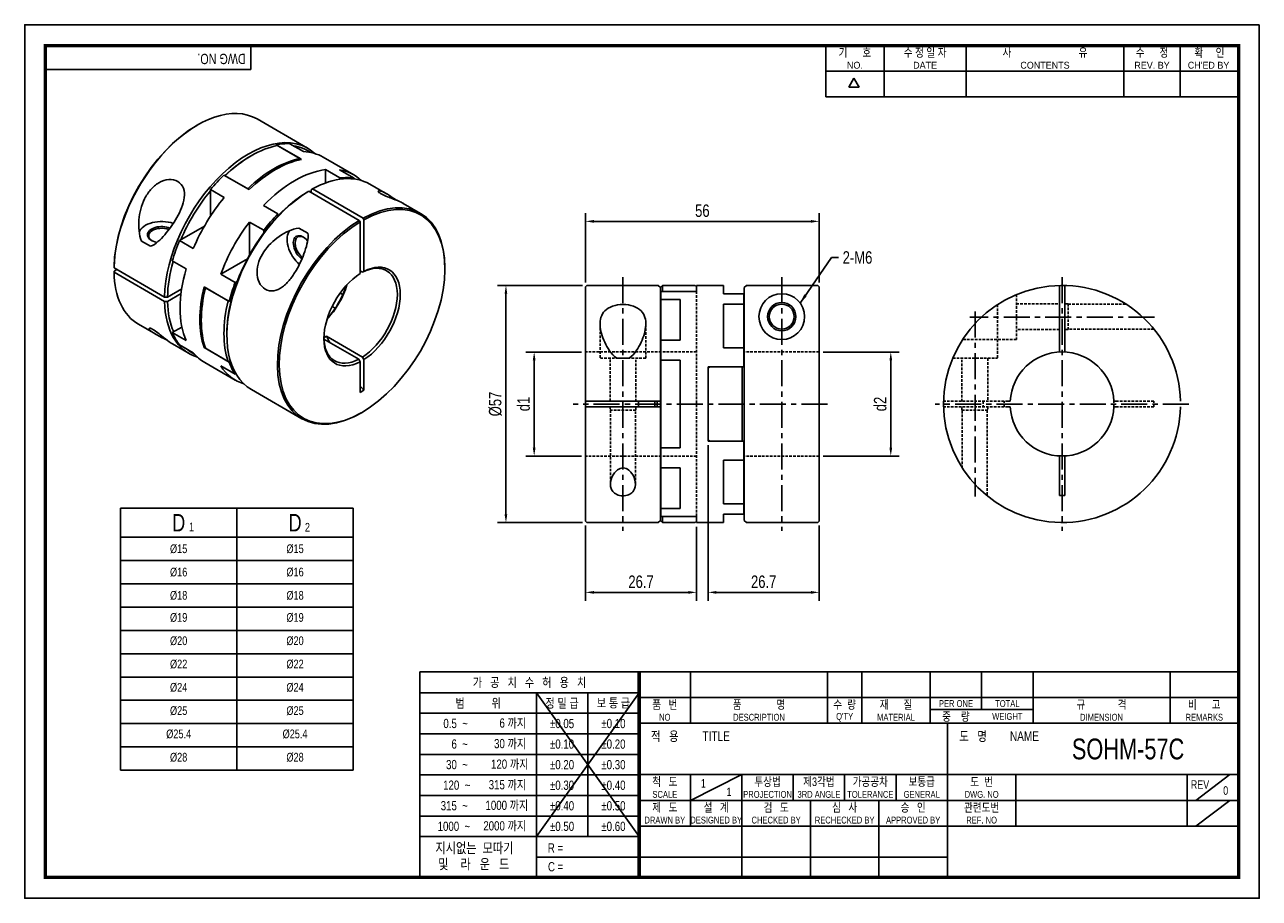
# Model space of a CAD drawing. Header units: millimetres. Extents: x 0 to 297, y 0 to 210.
import ezdxf
from ezdxf.enums import TextEntityAlignment as Align

# ---------------------------------------------------------------- set-up
doc = ezdxf.new("R2010")
doc.units = ezdxf.units.MM
doc.header["$LTSCALE"] = 5
for name, pattern in [('CENTER', [2, 1.25, -0.25, 0.25, -0.25]), ('CENTER2', [1.125, 0.75, -0.125, 0.125, -0.125]), ('DASHED', [0.75, 0.5, -0.25]), ('HIDDEN', [0.375, 0.25, -0.125]), ('HIDDEN2', [0.1875, 0.125, -0.0625]), ('PHANTOM2', [1.25, 0.625, -0.125, 0.125, -0.125, 0.125, -0.125])]:
    doc.linetypes.add(name, pattern=pattern)
doc.layers.get('0').update_dxf_attribs({"linetype": 'CONTINUOUS'})
doc.layers.get('Defpoints').update_dxf_attribs({"linetype": 'CONTINUOUS'})
for name, color, linetype in [('BM', 2, 'CONTINUOUS'), ('C', 1, 'CENTER2'), ('CT', 1, 'CENTER'), ('D', 7, 'CONTINUOUS'), ('DIM', 7, 'CONTINUOUS'), ('H', 3, 'HIDDEN'), ('HD', 4, 'DASHED'), ('P', 4, 'PHANTOM2'), ('SOHM-57C1', 7, 'CONTINUOUS')]:
    doc.layers.add(name, color=color, linetype=linetype)
doc.styles.get("Standard").update_dxf_attribs({"font": 'Gulim.ttf', "width": 0.8, "height": 3})
doc.dimstyles.new('LIM', dxfattribs={"dimtxt": 2, "dimasz": 2, "dimexe": 2, "dimexo": 1, "dimgap": 1, "dimtad": 1, "dimdec": 3, "dimzin": 9, "dimdsep": 46, "dimtxsty": 'Standard', "dimcen": 3, "dimclrd": 1, "dimclre": 1, "dimadec": 0, "dimazin": 0, "dimtfac": 1, "dimtdec": 3, "dimtmove": 0, "dimatfit": 3, "dimfxl": 0, "dimtolj": 1, "dimtzin": 0, "dimarcsym": 0})
doc.dimstyles.get("Standard").update_dxf_attribs({"dimtxt": 0.18, "dimasz": 0.18, "dimexe": 0.18, "dimexo": 0.0625, "dimgap": 0.09, "dimtad": 0, "dimtih": 1, "dimtoh": 1, "dimdec": 4, "dimzin": 0, "dimdsep": 46, "dimtxsty": 'Standard', "dimcen": 0.09, "dimadec": 0, "dimazin": 0, "dimtfac": 1, "dimtdec": 4, "dimtofl": 0, "dimtmove": 0, "dimatfit": 3, "dimfxl": 0, "dimtolj": 1, "dimtzin": 0, "dimarcsym": 0})

# ---------------------------------------------------------------- blocks, each defined once
blk = doc.blocks.new('*D91')
at = {"layer": 'Defpoints', "color": 0}
for p in [(134.92, 162.73), (134.92, 147.02), (191.12, 147.02)]:
    blk.add_point(p, dxfattribs=at)
at = {"layer": 'DIM', "color": 1, "lineweight": -2}
for p, q in [((134.92, 148.02), (134.92, 164.73)), ((191.12, 148.02), (191.12, 164.73)), ((189.12, 162.73), (136.92, 162.73))]:
    blk.add_line(p, q, dxfattribs=at)
at = {"layer": 'DIM', "color": 1}
for points in [[(136.92, 163.06), (136.92, 162.39), (134.92, 162.73)], [(189.12, 163.06), (189.12, 162.39), (191.12, 162.73)]]:
    blk.add_solid(points, dxfattribs=at)
at = {"layer": 'DIM', "color": 0, "insert": (163.02, 165.27), "char_height": 3, "attachment_point": 5}
blk.add_mtext('\\A1;56', dxfattribs=at)
blk = doc.blocks.new('*D92')
at = {"layer": 'Defpoints', "color": 0}
for p in [(134.92, 90.62), (161.62, 90.32), (134.92, 73.54)]:
    blk.add_point(p, dxfattribs=at)
at = {"layer": 'DIM', "color": 1, "lineweight": -2}
for p, q in [((134.92, 89.62), (134.92, 71.54)), ((161.62, 89.32), (161.62, 71.54)), ((159.62, 73.54), (136.92, 73.54))]:
    blk.add_line(p, q, dxfattribs=at)
at = {"layer": 'DIM', "color": 1}
for points in [[(136.92, 73.87), (136.92, 73.2), (134.92, 73.54)], [(159.62, 73.87), (159.62, 73.2), (161.62, 73.54)]]:
    blk.add_solid(points, dxfattribs=at)
at = {"layer": 'DIM', "color": 0, "insert": (148.27, 76.08), "char_height": 3, "attachment_point": 5}
blk.add_mtext('\\A1;26.7', dxfattribs=at)
blk = doc.blocks.new('*D93')
at = {"layer": 'Defpoints', "color": 0}
for p in [(135.22, 147.32), (115.77, 90.32), (135.22, 90.32)]:
    blk.add_point(p, dxfattribs=at)
at = {"layer": 'DIM', "color": 1, "lineweight": -2}
for p, q in [((134.22, 147.32), (113.77, 147.32)), ((115.77, 145.32), (115.77, 92.32)), ((134.22, 90.32), (113.77, 90.32))]:
    blk.add_line(p, q, dxfattribs=at)
at = {"layer": 'DIM', "color": 1}
for points in [[(115.44, 145.32), (116.1, 145.32), (115.77, 147.32)], [(115.44, 92.32), (116.1, 92.32), (115.77, 90.32)]]:
    blk.add_solid(points, dxfattribs=at)
at = {"layer": 'DIM', "color": 0, "insert": (113.23, 118.82), "char_height": 3, "attachment_point": 5, "rotation": 90}
blk.add_mtext('\\A1;%%c57', dxfattribs=at)
blk = doc.blocks.new('*D94')
at = {"layer": 'Defpoints', "color": 0}
for p in [(122.56, 131.32), (134.92, 131.32), (134.92, 106.32)]:
    blk.add_point(p, dxfattribs=at)
at = {"layer": 'DIM', "color": 1, "lineweight": -2}
for p, q in [((133.92, 131.32), (120.56, 131.32)), ((122.56, 108.32), (122.56, 129.32)), ((133.92, 106.32), (120.56, 106.32))]:
    blk.add_line(p, q, dxfattribs=at)
at = {"layer": 'DIM', "color": 1}
for points in [[(122.23, 129.32), (122.89, 129.32), (122.56, 131.32)], [(122.23, 108.32), (122.89, 108.32), (122.56, 106.32)]]:
    blk.add_solid(points, dxfattribs=at)
at = {"layer": 'DIM', "color": 0, "insert": (120.02, 118.82), "char_height": 3, "attachment_point": 5, "rotation": 90}
blk.add_mtext('\\A1;d1', dxfattribs=at)
blk = doc.blocks.new('*D95')
at = {"layer": 'Defpoints', "color": 0}
for p in [(191.12, 131.32), (208.35, 131.32), (191.12, 106.32)]:
    blk.add_point(p, dxfattribs=at)
at = {"layer": 'DIM', "color": 1, "lineweight": -2}
for p, q in [((192.12, 131.32), (210.35, 131.32)), ((208.35, 108.32), (208.35, 129.32)), ((192.12, 106.32), (210.35, 106.32))]:
    blk.add_line(p, q, dxfattribs=at)
at = {"layer": 'DIM', "color": 1}
for points in [[(208.02, 129.32), (208.68, 129.32), (208.35, 131.32)], [(208.02, 108.32), (208.68, 108.32), (208.35, 106.32)]]:
    blk.add_solid(points, dxfattribs=at)
at = {"layer": 'DIM', "color": 0, "insert": (205.81, 118.82), "char_height": 3, "attachment_point": 5, "rotation": 90}
blk.add_mtext('\\A1;d2', dxfattribs=at)
blk = doc.blocks.new('*D96')
at = {"layer": 'Defpoints', "color": 0}
for p in [(164.42, 109.92), (191.12, 90.62), (191.12, 73.54)]:
    blk.add_point(p, dxfattribs=at)
at = {"layer": 'DIM', "color": 1, "lineweight": -2}
for p, q in [((164.42, 108.92), (164.42, 71.54)), ((191.12, 89.62), (191.12, 71.54)), ((166.42, 73.54), (189.12, 73.54))]:
    blk.add_line(p, q, dxfattribs=at)
at = {"layer": 'DIM', "color": 1}
for points in [[(166.42, 73.87), (166.42, 73.2), (164.42, 73.54)], [(189.12, 73.87), (189.12, 73.2), (191.12, 73.54)]]:
    blk.add_solid(points, dxfattribs=at)
at = {"layer": 'DIM', "color": 0, "insert": (177.77, 76.08), "char_height": 3, "attachment_point": 5}
blk.add_mtext('\\A1;26.7', dxfattribs=at)

msp = doc.modelspace()

# ---------------------------------------------------------------- linework, layer by layer
for p, q in [((54.437, 199.2323), (54.437, 205)), ((192.7139, 192.6407), (192.7139, 205)), ((206.7211, 192.6407), (206.7211, 205)), ((226.4959, 192.6407), (226.4959, 205)), ((264.3976, 192.6407), (264.3976, 205)), ((277.9928, 192.6407), (277.9928, 205)), ((54.437, 199.2323), (5, 199.2323)), ((192.7139, 198.8204), (291.588, 198.8204)), ((198.2565, 194.9765), (199.4924, 197.1172)), ((200.7283, 194.9765), (199.4924, 197.1172)), ((200.7283, 194.9765), (198.2565, 194.9765)), ((192.7139, 192.6407), (291.588, 192.6407)), ((23.0384, 93.7916), (23.0384, 30.7916)), ((23.0384, 93.7916), (79.0384, 93.7916)), ((79.0384, 93.7916), (79.0384, 30.7916)), ((95.0758, 54.437), (95.0758, 5)), ((147.8086, 54.437), (95.0758, 54.437)), ((292, 54.437), (147.8086, 54.437)), ((147.8086, 54.437), (147.8086, 5)), ((160.1679, 54.437), (160.1679, 42.0778)), ((193.1259, 54.437), (193.1259, 42.0778)), ((201.3654, 54.437), (201.3654, 42.0778)), ((217.8444, 54.437), (217.8444, 42.0778)), ((230.2037, 54.437), (230.2037, 45.3736)), ((242.563, 54.437), (242.563, 42.0778)), ((275.521, 54.437), (275.521, 42.0778)), ((147.8086, 49.4295), (95.0758, 49.4295)), ((147.8086, 49.4295), (123.0901, 14.8235)), ((123.0901, 49.4295), (147.8086, 14.8235)), ((123.0901, 49.4295), (123.0901, 5)), ((135.4493, 49.4295), (135.4493, 14.8235)), ((147.8086, 48.2574), (292, 48.2574)), ((217.8444, 45.3736), (242.563, 45.3736)), ((147.8086, 44.4858), (95.0758, 44.4858)), ((147.8086, 42.0778), (292, 42.0778)), ((221.9642, 5), (221.9642, 42.0778)), ((147.8086, 39.5421), (95.0758, 39.5421)), ((147.8086, 34.5984), (95.0758, 34.5984)), ((23.0384, 30.7916), (79.0384, 30.7916)), ((147.8086, 29.7185), (292, 29.7185)), ((160.1679, 23.5389), (172.5271, 29.7185)), ((160.1679, 29.7185), (160.1679, 17.3593)), ((172.5271, 29.7185), (172.5271, 5)), ((184.8864, 29.7185), (184.8864, 23.5389)), ((197.2457, 29.7185), (197.2457, 23.5389)), ((209.6049, 29.7185), (209.6049, 23.5389)), ((238.4432, 29.7185), (238.4432, 17.3593)), ((279.6407, 29.7185), (279.6407, 17.3593)), ((281.7006, 23.5389), (289.9401, 29.7185)), ((147.8086, 29.6547), (95.0758, 29.6547)), ((147.8086, 24.711), (95.0758, 24.711)), ((147.8086, 23.5389), (221.9642, 23.5389)), ((189.0061, 23.5389), (189.0061, 5)), ((205.4852, 23.5389), (205.4852, 5)), ((221.9642, 23.5389), (292, 23.5389)), ((281.7006, 17.3593), (289.9401, 23.5389)), ((147.8086, 19.7673), (95.0758, 19.7673)), ((147.8086, 17.3593), (292, 17.3593)), ((147.8086, 14.8235), (95.0758, 14.8235)), ((147.8086, 9.8798), (123.0901, 9.8798)), ((147.8086, 9.8798), (221.9642, 9.8798))]:
    msp.add_line(p, q)
at = {"color": 4}
for p, q in [((51.0384, 93.7916), (51.0384, 30.7916)), ((23.0384, 86.7916), (79.0384, 86.7916))]:
    msp.add_line(p, q, dxfattribs=at)
at = {"color": 1}
for p, q in [((23.0384, 81.1916), (79.0384, 81.1916)), ((23.0384, 75.5916), (79.0384, 75.5916)), ((23.0384, 69.9916), (79.0384, 69.9916)), ((23.0384, 64.3916), (79.0384, 64.3916)), ((23.0384, 58.7916), (79.0384, 58.7916)), ((23.0384, 53.1916), (79.0384, 53.1916)), ((23.0384, 47.5916), (79.0384, 47.5916)), ((23.0384, 41.9916), (79.0384, 41.9916)), ((23.0384, 36.3916), (79.0384, 36.3916))]:
    msp.add_line(p, q, dxfattribs=at)
msp.add_lwpolyline([(297, 210), (0, 210), (0, 0), (297, 0)], close=True)
msp.add_lwpolyline([(292, 205, 0.8, 0.8, 0), (5, 205, 0.8, 0.8, 0), (5, 5, 0.8, 0.8, 0), (292, 5, 0.8, 0.8, 0)], format="xyseb", close=True)
at = {"const_width": 0.824}
msp.add_lwpolyline([(147.8086, 5), (147.8086, 54.437)], dxfattribs=at)
at = {"layer": 'BM', "linetype": 'Continuous'}
for p, q in [((68.0488, 180.3229), (55.8866, 187.3448)), ((41.6366, 185.9332), (41.4244, 185.8108)), ((67.0924, 179.4827), (63.769, 181.4015)), ((54.5059, 178.5031), (54.1524, 178.299)), ((66.5974, 177.6251), (60.5163, 181.1361)), ((60.5163, 181.1361), (60.5163, 180.9142)), ((66.2439, 177.8293), (60.7992, 180.9728)), ((79.1504, 173.9134), (71.7965, 178.1592)), ((54.0109, 170.3583), (47.9298, 173.8693)), ((53.6574, 170.5624), (48.2127, 173.706)), ((72.3604, 171.9499), (72.3604, 175.1558)), ((72.3604, 175.1558), (75.8252, 173.1554)), ((75.7545, 175.1049), (79.2193, 173.1045)), ((75.8252, 172.8543), (75.8252, 173.1554)), ((79.2193, 173.1045), (79.2193, 172.9193)), ((44.6771, 163.9547), (44.6771, 170.3788)), ((48.0005, 168.46), (44.6771, 170.3788)), ((67.9763, 169.7809), (68.3299, 169.9851)), ((68.3299, 169.9851), (80.4921, 162.9632)), ((68.8955, 170.3116), (69.2491, 170.5158)), ((68.8955, 169.6585), (68.8955, 170.3116)), ((69.2491, 170.5158), (81.4113, 163.4939)), ((87.0187, 169.3706), (83.0395, 171.6681)), ((57.4404, 166.5418), (60.9052, 164.5414)), ((95.2017, 164.6462), (91.0713, 167.0309)), ((60.9052, 164.5414), (60.9052, 163.9862)), ((81.6235, 163.1264), (81.4113, 163.4939)), ((37.2433, 158.1262), (43.2243, 161.5794)), ((54.0463, 162.5717), (54.0463, 154.5856)), ((54.0463, 162.5717), (57.5111, 160.5713)), ((57.5111, 160.5713), (57.5111, 159.9495)), ((68.082, 159.8803), (65.9614, 161.1047)), ((80.4921, 162.9632), (80.7042, 162.5957)), ((80.7042, 150.1778), (80.7042, 162.5957)), ((81.6235, 150.7085), (81.6235, 163.1264)), ((28.1371, 157.9715), (30.2577, 156.7471)), ((40.5667, 156.2074), (37.2433, 158.1262)), ((21.4893, 151.5618), (21.4893, 151.8067)), ((33.6515, 144.5399), (21.4893, 151.5618)), ((38.8255, 151.283), (35.5021, 153.2018)), ((53.5741, 153.7152), (47.1521, 150.0075)), ((101.1042, 151.3546), (101.1042, 151.5996)), ((22.1964, 151.1535), (21.4893, 150.7453)), ((21.4893, 150.7453), (21.4893, 150.5003)), ((33.6515, 143.4784), (21.4893, 150.5003)), ((47.1521, 150.0075), (50.617, 148.007)), ((81.2699, 150.5039), (80.7042, 150.8305)), ((81.2699, 150.5039), (81.6235, 150.7085)), ((37.7658, 146.507), (34.3587, 144.5399)), ((43.1394, 146.9558), (49.2205, 143.4449)), ((43.3465, 146.8363), (43.3194, 146.8206)), ((43.4929, 146.7517), (48.9377, 143.6082)), ((51.1293, 148.3028), (50.617, 148.007)), ((135.2169, 147.3237), (134.9169, 147.0237)), ((134.9169, 147.0237), (134.9169, 119.4737)), ((152.4169, 147.3237), (135.2169, 147.3237)), ((152.9169, 146.8237), (152.4169, 147.3237)), ((153.4169, 147.3237), (152.9169, 146.8237)), ((152.9169, 145.3716), (152.9169, 146.8237)), ((161.6169, 145.8984), (153.0169, 145.8984)), ((153.0169, 143.9235), (153.0169, 145.8984)), ((161.1169, 147.3237), (153.4169, 147.3237)), ((153.4169, 145.8984), (153.4169, 147.3237)), ((161.1169, 145.8984), (153.4169, 145.8984)), ((168.1169, 147.3237), (161.6169, 147.3237)), ((161.6169, 147.3237), (161.6169, 145.8984)), ((168.1169, 145.2991), (168.1169, 147.3237)), ((173.1169, 146.8162), (173.6169, 147.3163)), ((173.1169, 127.7237), (173.1169, 146.8162)), ((173.6169, 147.3163), (190.8169, 147.3163)), ((190.8169, 147.3163), (191.1169, 147.0162)), ((191.1169, 147.0162), (191.1169, 90.6237)), ((248.9063, 131.3068), (248.9063, 147.3163)), ((250.2063, 131.3068), (250.2063, 147.3163)), ((34.3587, 144.5399), (33.6515, 144.5399)), ((34.3587, 143.4785), (33.6515, 143.4784)), ((37.6087, 145.3549), (34.3587, 143.4785)), ((49.2205, 143.4449), (49.6876, 143.7146)), ((49.5185, 143.617), (49.6637, 143.6192)), ((76.5263, 145.1113), (75.8838, 145.4823)), ((153.0169, 145.477), (152.9169, 145.3716)), ((152.9169, 145.3716), (152.9169, 119.4737)), ((153.0169, 134.1737), (153.0169, 143.9235)), ((157.7169, 143.9235), (153.0169, 143.9235)), ((157.7169, 143.9235), (157.7169, 134.1737)), ((168.1169, 145.2991), (173.0169, 145.2991)), ((168.1169, 132.3237), (168.1169, 142.8368)), ((168.1169, 142.8368), (173.0169, 142.8368)), ((173.0169, 142.8368), (173.0169, 145.2991)), ((173.0169, 142.8368), (173.0169, 132.3237)), ((73.9639, 142.2842), (74.7166, 141.8497)), ((27.3866, 137.9814), (31.517, 135.5966)), ((37.823, 137.3137), (35.5021, 135.9737)), ((38.8255, 134.0549), (35.5021, 135.9737)), ((48.6369, 135.7595), (48.6369, 135.3513)), ((72.6417, 135.1006), (71.9769, 134.7168)), ((71.9834, 134.4192), (80.3507, 129.5884)), ((72.6417, 135.1006), (81.2699, 130.1191)), ((157.7169, 134.1737), (153.0169, 134.1737)), ((153.0169, 129.3737), (153.0169, 134.1737)), ((35.5696, 133.2569), (39.5488, 130.9595)), ((40.5667, 131.141), (37.2433, 133.0597)), ((43.3103, 132.5209), (43.1394, 132.4222)), ((43.1394, 132.4222), (49.2205, 128.9113)), ((43.4929, 132.2181), (48.9377, 129.0746)), ((152.9169, 130.8981), (153.0169, 130.8981)), ((168.1169, 132.3237), (173.0169, 132.3237)), ((173.0169, 127.7237), (173.0169, 132.3237)), ((43.2965, 128.7958), (50.6504, 124.55)), ((47.1521, 127.9621), (50.617, 125.9616)), ((49.5366, 129.0836), (48.9377, 129.0746)), ((49.5105, 129.0787), (49.2205, 128.9113)), ((80.3507, 129.5884), (80.7042, 128.9755)), ((80.7042, 121.5858), (80.7042, 128.9755)), ((81.6235, 129.5062), (81.2699, 130.1191)), ((81.6235, 122.1165), (81.6235, 129.5062)), ((153.0169, 129.3737), (153.0169, 108.2737)), ((157.7169, 129.3737), (153.0169, 129.3737)), ((157.7169, 108.2737), (157.7169, 129.3737)), ((164.4169, 109.9237), (164.4169, 127.7237)), ((164.4169, 127.7237), (173.0169, 127.7237)), ((164.9169, 127.7237), (172.6169, 127.7237)), ((172.6169, 109.9237), (172.6169, 127.7237)), ((173.0169, 127.7237), (173.1169, 127.7237)), ((173.1169, 109.9237), (173.1169, 127.7237)), ((50.8195, 126.0786), (50.617, 125.9616)), ((54.5395, 122.3046), (66.7017, 115.2828)), ((80.7749, 123.0426), (80.7042, 123.0018)), ((81.6235, 122.1165), (80.7042, 121.5858)), ((80.7749, 123.0426), (81.6235, 122.1165)), ((135.2169, 119.4737), (134.9169, 119.4737)), ((134.9169, 118.1737), (134.9169, 119.4737)), ((152.4169, 119.4737), (135.2169, 119.4737)), ((147.619, 118.1737), (147.619, 119.4737)), ((151.6169, 118.1737), (151.6169, 119.4737)), ((152.1169, 119.4737), (152.1169, 118.1737)), ((152.9169, 119.4737), (152.4169, 119.4737)), ((152.9169, 118.1737), (152.9169, 119.4737)), ((80.9517, 116.6943), (81.1638, 116.8168)), ((134.9169, 118.1737), (134.9169, 90.6237)), ((134.9169, 118.1737), (135.2169, 118.1737)), ((152.4169, 118.1737), (135.2169, 118.1737)), ((152.9169, 118.1737), (152.4169, 118.1737)), ((152.9169, 118.1737), (152.9169, 92.2758)), ((164.4169, 109.9237), (173.0169, 109.9237)), ((164.9169, 109.9237), (172.6169, 109.9237)), ((173.0169, 105.3237), (173.0169, 109.9237)), ((173.1169, 109.9237), (173.0169, 109.9237)), ((173.1169, 90.8237), (173.1169, 109.9237)), ((157.7169, 108.2737), (153.0169, 108.2737)), ((153.0169, 103.4737), (153.0169, 108.2737)), ((153.0169, 106.7494), (152.9169, 106.7494)), ((168.1169, 105.3237), (168.1169, 94.8106)), ((168.1169, 105.3237), (173.0169, 105.3237)), ((173.0169, 94.8106), (173.0169, 105.3237)), ((248.9063, 106.3406), (248.9063, 97.3237)), ((250.2063, 106.3406), (250.2063, 97.3237)), ((153.0169, 103.4737), (153.0169, 93.7239)), ((157.7169, 103.4737), (153.0169, 103.4737)), ((157.7169, 93.7239), (157.7169, 103.4737)), ((248.9063, 97.3237), (248.9063, 96.7895)), ((248.9063, 96.7895), (250.2063, 96.7895)), ((250.2063, 97.3237), (250.2063, 96.7895)), ((152.9169, 92.2758), (152.9169, 90.8237)), ((152.9169, 92.2758), (153.0169, 92.1705)), ((157.7169, 93.7239), (153.0169, 93.7239)), ((153.0169, 91.749), (153.0169, 93.7239)), ((168.1169, 94.8106), (173.0169, 94.8106)), ((168.1169, 92.3483), (168.1169, 90.3237)), ((168.1169, 92.3483), (173.0169, 92.3483)), ((173.0169, 92.3483), (173.0169, 94.8106)), ((134.9169, 90.6237), (135.2169, 90.3237)), ((135.2169, 90.3237), (152.4169, 90.3237)), ((152.4169, 90.3237), (152.9169, 90.8237)), ((152.9169, 90.8237), (153.4169, 90.3237)), ((161.6169, 91.749), (153.0169, 91.749)), ((153.4169, 91.749), (153.4169, 90.3237)), ((161.1169, 91.749), (153.4169, 91.749)), ((153.4169, 90.3237), (161.1169, 90.3237)), ((161.6169, 91.749), (161.6169, 90.3237)), ((161.6169, 90.3237), (168.1169, 90.3237)), ((173.1169, 90.8237), (173.6169, 90.3237)), ((173.6169, 90.3237), (190.8169, 90.3237)), ((190.8169, 90.3237), (191.1169, 90.6237))]:
    msp.add_line(p, q, dxfattribs=at)
for radius in [5.5, 3.4, 3]:
    msp.add_circle((182.1169, 139.8237), radius, dxfattribs=at)
for centre, radius, start, end in [((55.3687, 173.6403), 3.5216, 240.925956, 247.766862), ((68.8145, 139.6678), 26.4823, 164.350538, 195.888966), ((161.1169, 146.8237), 0.5, 0, 90), ((249.5563, 118.8237), 28.5, 1.306859, 358.693141), ((249.5563, 118.8237), 12.5, 2.980725, 177.019275), ((164.9169, 127.2237), 0.5, 90, 180), ((249.5563, 118.8237), 12.5, 182.980725, 357.019275), ((164.9169, 110.4237), 0.5, 180, 270), ((161.1169, 90.8237), 0.5, 270, 0)]:
    msp.add_arc(centre, radius, start, end, dxfattribs=at)
for centre, major_axis, start_param, end_param in [((41.6366, 162.6631), (14.25, 24.6817), 0, 2.33338549), ((41.4244, 162.7856), (14.1, 24.4219), 0.78539816, 2.3331428), ((53.7988, 155.6412), (14.25, 24.6817), 6.15130631, 8.6165708), ((54.2231, 155.3963), (14.25, 24.6817), 0.29192877, 0.46780531), ((54.1524, 155.4371), (14, 24.2487), 0.78539816, 1.09394867), ((54.5059, 155.233), (14.25, 24.6817), 0.46780531, 1.10299102), ((54.1524, 155.4371), (-14, -24.2487), 3.09467174, 3.36660131), ((57.5465, 153.4775), (-14.25, -24.6817), 3.14159265, 3.43352142), ((59.9506, 152.0894), (14.25, 24.6817), 0.46780531, 1.10299102), ((60.3042, 151.8853), (14.25, 24.6817), 0.46780531, 1.10299102), ((54.2231, 155.3963), (14.25, 24.6817), 1.10299102, 1.27886756), ((64.9004, 149.2317), (14.25, 24.6817), 0.4062003, 1.16459603), ((68.7895, 146.9863), (14.25, 24.6817), 6.28318531, 7.04577448), ((64.9004, 149.2317), (-14.25, -24.6817), 3.00470636, 3.35822036), ((68.3652, 147.2313), (14.25, 24.6817), 0.2166277, 0.4062003), ((54.1524, 155.4371), (14, 24.2487), 1.28442517, 1.78023128), ((68.7895, 146.9863), (14.25, 24.6817), 0.80820716, 3.14159265), ((68.4359, 147.1905), (-14, -24.2487), 3.95020719, 5.17431858), ((80.9517, 139.9645), (-14.25, -24.6817), 2.35619449, 3.90418182), ((57.5465, 153.4775), (14.25, 24.6817), 1.27886756, 1.78742403), ((81.1638, 139.842), (14.1, 24.4219), 0.80844985, 7.04553178), ((68.3652, 147.2313), (14.25, 24.6817), 1.16459603, 1.35416862), ((32.9392, 159.5196), (-5.5, 0), 4.17616188, 6.08468546), ((32.9392, 159.5196), (-3.4, 0), 4.08042007, 6.28318531), ((32.9392, 159.2746), (3.1, 0), 0.97256618, 3.87970392), ((64.9004, 149.2317), (-14.25, -24.6817), 4.49576128, 5.00431775), ((80.9517, 139.9645), (-14.25, -24.6817), 3.94979981, 7.06858347), ((67.0217, 156.1719), (2.75, -4.7631), 3.33036963, 5.24798785), ((32.9392, 159.5196), (-3.4, 0), 0, 1.23736718), ((54.2231, 155.3963), (-14.25, -24.6817), 4.92901668, 5.11858928), ((67.0217, 156.1719), (1.7, -2.9445), 1.90774275, 5.34495936), ((67.2338, 156.2944), (-1.55, 2.6847), 0, 2.16818907), ((67.2338, 156.2944), (-1.55, 2.6847), 5.54507404, 6.28318531), ((54.1524, 155.4371), (14, 24.2487), 1.98469016, 2.33297812), ((80.8103, 140.0461), (-6.25, -10.8253), 0.83742163, 3.87496735), ((81.1638, 139.842), (-6.5, -11.2583), 0.83541902, 3.87696996), ((41.6366, 162.6631), (14.25, 24.6817), 2.37900349, 3.14159265), ((57.5465, 153.4775), (-14.25, -24.6817), 5.11858928, 5.87698501), ((81.1638, 139.842), (6.5, 11.2583), 0.83541902, 3.87696996), ((62.2841, 150.7422), (-14.25, -24.6817), 5.18019429, 5.81538), ((62.6376, 150.5381), (-14.25, -24.6817), 5.18019429, 5.81538), ((68.3652, 147.2313), (-14.25, -24.6817), 5.00431775, 5.18019429), ((69.3552, 146.6597), (-6.25, -10.8253), 1.1760662, 1.96552645), ((69.0016, 146.8639), (6.5, 11.2583), 4.35142461, 5.07335335), ((53.7988, 155.6412), (14.25, 24.6817), 2.37900349, 3.27347165), ((54.1524, 155.4371), (14, 24.2487), 2.37941086, 2.74637692), ((68.0824, 147.3946), (-14.25, -24.6817), 5.18019429, 5.81538), ((68.4359, 147.1905), (-14, -24.2487), 5.17431858, 5.49778714), ((54.2231, 155.3963), (-14.25, -24.6817), 5.87698501, 6.06655761), ((80.8103, 140.0461), (6.25, 10.8253), 2.37599967, 3.87496735), ((89.4016, 140.4399), (-15, 25.9808), 1.44526658, 1.50136376), ((54.1524, 155.4371), (14, 24.2487), 3.03261322, 3.18851357), ((57.5465, 153.4775), (14.25, 24.6817), 2.92496495, 3.14159265), ((64.9004, 149.2317), (14.25, 24.6817), 2.84966388, 3.27847895), ((68.3652, 147.2313), (-14.25, -24.6817), 5.81538, 5.99125654), ((89.4016, 140.4399), (-15, 25.9808), 1.93374043, 1.93739207)]:
    msp.add_ellipse(centre, major_axis=major_axis, ratio=0.57735027, start_param=start_param, end_param=end_param, dxfattribs=at)
for points, knots in [([(66.3889, 177.5754), (66.3855, 177.6186), (66.376, 177.6598), (66.3356, 177.7525), (66.2963, 177.799), (66.2439, 177.8293)], [0.581407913, 0.581407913, 0.581407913, 0.581407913, 0.75, 0.75, 1, 1, 1, 1]), ([(30.2577, 156.7471), (30.9106, 156.9345), (31.4872, 157.3631), (32.6198, 158.3452), (33.1555, 158.9057), (34.7318, 160.7242), (35.7405, 162.1146), (37.4711, 165.1388), (38.211, 166.8201), (38.4891, 169.2348), (38.4344, 170.0221), (37.9204, 171.3812), (37.4607, 171.9415), (36.2256, 172.6636), (35.4446, 172.8227), (33.8442, 172.6978), (33.0263, 172.4215), (31.5345, 171.5594), (30.8705, 170.9871), (29.7182, 169.6594), (29.2436, 168.9216), (28.4641, 167.3563), (28.1584, 166.5217), (27.7111, 164.8384), (27.5642, 163.9803), (27.4179, 162.2328), (27.4186, 161.3508), (27.6021, 159.6134), (27.7739, 158.7434), (28.1371, 157.9715)], [0, 0, 0, 0, 0.0625, 0.0625, 0.125, 0.125, 0.25, 0.25, 0.375, 0.375, 0.4375, 0.4375, 0.5, 0.5, 0.5625, 0.5625, 0.625, 0.625, 0.6875, 0.6875, 0.75, 0.75, 0.8125, 0.8125, 0.875, 0.875, 0.9375, 0.9375, 1, 1, 1, 1]), ([(89.6589, 167.6989), (89.4328, 167.8414), (89.2002, 167.9912), (88.5512, 168.4124), (88.1516, 168.6741), (87.0554, 169.3653), (86.4626, 169.6969), (85.5391, 170.083), (85.1973, 170.1441), (85.0098, 170.0134), (85.0021, 169.9316), (85.2325, 169.6634), (85.5002, 169.4683), (86.3081, 169.0482), (86.793, 168.8437), (87.6971, 168.4793), (88.1306, 168.3131), (89.3356, 167.8408), (90.0253, 167.5548), (90.5456, 167.304)], [0.27821024, 0.27821024, 0.27821024, 0.27821024, 0.3125, 0.3125, 0.375, 0.375, 0.5, 0.5, 0.625, 0.625, 0.6875, 0.6875, 0.75, 0.75, 0.8125, 0.8125, 0.875, 0.875, 1, 1, 1, 1]), ([(65.9614, 161.1047), (65.1081, 161.033), (64.2795, 160.75), (62.6778, 160.0386), (61.924, 159.6042), (59.7755, 158.116), (58.5003, 156.8794), (56.5638, 153.974), (55.9004, 152.2485), (55.8882, 149.6804), (56.0524, 148.8299), (56.7382, 147.3716), (57.2551, 146.7782), (58.4918, 146.0552), (59.2162, 145.9288), (60.6464, 146.1519), (61.3551, 146.4913), (62.6676, 147.4569), (63.2632, 148.0687), (64.3572, 149.4301), (64.8419, 150.1621), (65.7225, 151.669), (66.1203, 152.4504), (66.8205, 153.9877), (67.1285, 154.7527), (67.6579, 156.2791), (67.8783, 157.0334), (68.1623, 158.5009), (68.2456, 159.2237), (68.082, 159.8803)], [0, 0, 0, 0, 0.0625, 0.0625, 0.125, 0.125, 0.25, 0.25, 0.375, 0.375, 0.4375, 0.4375, 0.5, 0.5, 0.5625, 0.5625, 0.625, 0.625, 0.6875, 0.6875, 0.75, 0.75, 0.8125, 0.8125, 0.875, 0.875, 0.9375, 0.9375, 1, 1, 1, 1]), ([(43.3179, 146.8198), (43.3256, 146.8243), (43.3421, 146.8226), (43.3979, 146.8028), (43.4405, 146.782), (43.4929, 146.7517)], [0.532641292, 0.532641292, 0.532641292, 0.532641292, 0.75, 0.75, 1, 1, 1, 1]), ([(145.4164, 129.8237), (146.1358, 130.311), (146.6631, 130.9556), (147.5947, 132.2891), (147.9739, 132.9759), (148.9369, 135.0514), (149.3437, 136.4479), (149.4729, 139.0573), (149.174, 140.2944), (147.8023, 141.6834), (147.1848, 142.0688), (145.6858, 142.5979), (144.8146, 142.738), (143.0613, 142.7424), (142.1756, 142.6037), (140.6748, 142.0817), (140.0538, 141.7006), (139.1261, 140.772), (138.8208, 140.2352), (138.4528, 139.0559), (138.3941, 138.4292), (138.4544, 137.1235), (138.5761, 136.4392), (138.9536, 135.0715), (139.2093, 134.3801), (139.8535, 132.9874), (140.238, 132.2912), (141.1659, 130.9616), (141.7006, 130.3092), (142.4173, 129.8237)], [0, 0, 0, 0, 0.0625, 0.0625, 0.125, 0.125, 0.25, 0.25, 0.375, 0.375, 0.4375, 0.4375, 0.5, 0.5, 0.5625, 0.5625, 0.625, 0.625, 0.6875, 0.6875, 0.75, 0.75, 0.8125, 0.8125, 0.875, 0.875, 0.9375, 0.9375, 1, 1, 1, 1]), ([(35.5758, 133.2542), (35.3647, 133.3765), (35.0776, 133.5636), (34.2266, 134.1742), (33.5975, 134.6736), (32.5282, 135.5299), (32.146, 135.8368), (31.3449, 136.4345), (30.9228, 136.7188), (30.299, 137.0326), (30.1158, 137.0629), (29.9303, 137.0123), (29.9202, 136.9342), (30.0484, 136.6368), (30.3404, 136.3559), (30.8178, 136.0307)], [0.422401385, 0.422401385, 0.422401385, 0.422401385, 0.5, 0.5, 0.625, 0.625, 0.6875, 0.6875, 0.75, 0.75, 0.8125, 0.8125, 0.875, 0.875, 1, 1, 1, 1]), ([(30.8178, 136.0307), (31.0565, 135.8681), (31.3366, 135.6973), (31.9941, 135.3271), (32.3731, 135.1276), (33.2024, 134.7024), (33.6575, 134.474), (34.1577, 134.2135), (34.2197, 134.181), (34.281, 134.1486)], [0, 0, 0, 0, 0.0625, 0.0625, 0.125, 0.125, 0.1875, 0.1875, 0.196407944, 0.196407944, 0.196407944, 0.196407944]), ([(43.3423, 132.4171), (43.3495, 132.3956), (43.3581, 132.375), (43.3979, 132.2967), (43.4405, 132.2484), (43.4929, 132.2181)], [0.666665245, 0.666665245, 0.666665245, 0.666665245, 0.75, 0.75, 1, 1, 1, 1]), ([(140.9169, 99.5559), (140.9169, 99.1879), (140.9721, 98.8359), (141.219, 98.1645), (141.4128, 97.8459), (141.9695, 97.2955), (142.338, 97.0625), (143.2158, 96.7626), (143.7251, 96.6984), (144.7209, 96.7818), (145.1832, 96.9248), (145.9432, 97.3502), (146.2335, 97.6249), (146.866, 98.5426), (146.9787, 99.2683), (146.7991, 100.754), (146.5125, 101.5238), (145.7427, 102.5589), (145.425, 102.8874), (144.6129, 103.3737), (144.1003, 103.5077), (143.1163, 103.3492), (142.6901, 103.0897), (142.0162, 102.4849), (141.7539, 102.1341), (141.1293, 101.0546), (140.9169, 100.2917), (140.9169, 99.5559)], [0, 0, 0, 0, 0.0625, 0.0625, 0.125, 0.125, 0.1875, 0.1875, 0.25, 0.25, 0.3125, 0.3125, 0.375, 0.375, 0.5, 0.5, 0.625, 0.625, 0.6875, 0.6875, 0.75, 0.75, 0.8125, 0.8125, 0.875, 0.875, 1, 1, 1, 1])]:
    msp.add_open_spline(points, degree=3, knots=knots, dxfattribs=at)
for points in [[(90.5456, 167.304), (90.7627, 167.1993), (90.9447, 167.104), (91.0862, 167.0223)], [(43.313, 146.8129), (43.3133, 146.8144), (43.3139, 146.8157), (43.3147, 146.8168)]]:
    msp.add_open_spline(points, degree=3, dxfattribs=at)
at = {"layer": 'C'}
msp.add_line((147.8086, 49.4295), (147.8086, 49.3961), dxfattribs=at)
at = {"layer": 'CT'}
for p, q in [((143.9169, 149.3237), (143.9169, 88.3237)), ((182.1169, 149.3237), (182.1169, 88.3237)), ((249.5563, 149.3237), (249.5563, 88.3237)), ((271.7738, 139.7195), (227.3389, 139.7195)), ((228.6605, 141.0411), (228.6605, 96.6063)), ((193.1169, 118.82), (131.9169, 118.82)), ((280.0563, 118.82), (219.0563, 118.82))]:
    msp.add_line(p, q, dxfattribs=at)
at = {"layer": 'H'}
msp.add_line((147.8086, 49.3128), (147.8086, 49.2711), dxfattribs=at)
at = {"layer": 'HD', "linetype": 'HIDDEN2'}
for p, q in [((161.6169, 145.8984), (161.6169, 91.749)), ((234.0563, 142.7333), (234.0563, 129.8237)), ((238.5563, 145.1153), (238.5563, 134.3237)), ((238.5563, 142.9237), (248.9063, 142.9237)), ((251.0563, 142.9237), (250.2063, 142.9237)), ((251.0563, 142.9237), (251.0563, 136.7237)), ((251.0563, 142.8237), (264.9332, 142.8237)), ((138.4169, 138.0843), (138.4169, 129.8237)), ((149.4169, 129.8237), (149.4169, 138.0836)), ((248.9063, 136.7237), (238.5563, 136.7237)), ((251.0563, 136.7237), (250.2063, 136.7237)), ((271.6465, 136.8237), (251.0563, 136.8237)), ((238.5563, 134.3237), (225.6467, 134.3237)), ((161.6169, 131.3237), (134.9169, 131.3237)), ((191.1169, 131.3237), (173.0169, 131.3237)), ((149.4169, 129.8237), (138.4169, 129.8237)), ((140.8169, 129.5237), (140.8169, 119.4737)), ((147.0169, 119.4737), (147.0169, 129.5237)), ((223.2647, 129.8237), (234.0563, 129.8237)), ((225.4563, 119.4737), (225.4563, 129.8237)), ((231.6563, 129.8237), (231.6563, 119.4737)), ((221.0637, 119.4737), (221.3638, 119.4737)), ((236.5726, 119.4737), (221.3638, 119.4737)), ((230.5563, 119.4737), (230.5563, 118.1737)), ((235.6063, 118.1737), (235.6063, 119.4737)), ((236.5726, 119.4737), (237.0732, 119.4737)), ((262.0394, 119.4737), (262.5401, 119.4737)), ((262.0394, 118.1737), (262.0394, 119.4737)), ((271.5905, 119.4737), (262.5401, 119.4737)), ((271.5905, 118.1737), (271.5905, 119.4737)), ((140.8169, 118.1737), (140.8169, 117.3237)), ((147.0169, 117.3237), (140.8169, 117.3237)), ((140.9169, 117.3237), (140.9169, 99.5559)), ((146.9169, 99.5584), (146.9169, 117.3237)), ((147.0169, 117.3237), (147.0169, 118.1737)), ((221.3638, 118.1737), (221.0637, 118.1737)), ((236.5726, 118.1737), (221.3638, 118.1737)), ((225.4563, 117.3237), (225.4563, 118.1737)), ((225.4563, 117.3237), (231.6563, 117.3237)), ((225.5563, 103.4469), (225.5563, 117.3237)), ((231.5563, 117.3237), (231.5563, 96.7336)), ((231.6563, 118.1737), (231.6563, 117.3237)), ((237.0732, 118.1737), (236.5726, 118.1737)), ((262.5401, 118.1737), (262.0394, 118.1737)), ((271.5905, 118.1737), (262.5401, 118.1737)), ((161.6169, 106.3162), (134.9169, 106.3162)), ((191.1169, 106.3162), (173.0169, 106.3162))]:
    msp.add_line(p, q, dxfattribs=at)
msp.add_arc((249.5563, 118.8237), 28.5, 178.693141, 181.306859, dxfattribs=at)
at = {"layer": 'P'}
msp.add_line((147.8086, 49.221), (147.8086, 49.1627), dxfattribs=at)
at = {"layer": 'SOHM-57C1', "color": 7, "linetype": 'Continuous', "ltscale": 25.4}
msp.add_line((142.4173, 129.8237), (145.4164, 129.8237), dxfattribs=at)

# ---------------------------------------------------------------- texts
at = {"color": 0}
for s, insert, char_height, width, attachment_point in [('D', (37.0384, 90.2916), 4.2, 28, 5), ('D', (65.0384, 90.2916), 4.2, 28, 5), ('1', (39.5342, 90.3164), 2.1, 6.3, 1), ('2', (67.4046, 90.236), 2.1, 3.36, 1), ('%%c15', (37.0384, 83.9916), 2.1, 28, 5), ('%%c15', (65.0384, 83.9916), 2.1, 28, 5), ('%%c16', (37.0384, 78.3916), 2.1, 28, 5), ('%%c16', (65.0384, 78.3916), 2.1, 28, 5), ('%%c18', (37.0384, 72.7916), 2.1, 28, 5), ('%%c18', (65.0384, 72.7916), 2.1, 28, 5), ('%%C19', (37.0384, 67.4779), 2.1, 28, 5), ('%%C19', (65.0384, 67.4779), 2.1, 28, 5), ('%%c20', (37.0384, 61.8779), 2.1, 28, 5), ('%%c20', (65.0384, 61.8779), 2.1, 28, 5), ('%%c22', (37.0384, 56.2779), 2.1, 28, 5), ('%%c22', (65.0384, 56.2779), 2.1, 28, 5), ('%%c24', (37.0384, 50.6779), 2.1, 28, 5), ('%%c24', (65.0384, 50.6779), 2.1, 28, 5), ('%%c25', (37.0384, 45.0779), 2.1, 28, 5), ('%%c25', (65.0384, 45.0779), 2.1, 28, 5), ('%%C25.4', (37.0384, 39.4779), 2.1, 28, 5), ('%%C25.4', (65.0384, 39.4779), 2.1, 28, 5), ('%%c28', (37.0384, 33.8779), 2.1, 28, 5), ('%%c28', (65.0384, 33.8779), 2.1, 28, 5)]:
    msp.add_mtext(s, dxfattribs=dict(at, insert=insert, char_height=char_height, width=width, attachment_point=attachment_point))
at = {"layer": 'D', "width": 0.8}
for s, height, p in [('확     인', 2.05988, (284.9964, 203.3521)), ('기      호', 2.05988, (199.7175, 203.3521)), ('수 정 일 자', 2.05988, (216.6085, 203.3521)), ('사                           유', 2.059877, (245.4468, 203.3521)), ('수      정', 2.05988, (271.1952, 203.3521)), ('가   공   치   수   허   용   치', 2.224667, (121.4422, 51.9333)), ('범          위', 2.224667, (109.0829, 46.9576)), ('정 밀 급', 2.22467, (129.2697, 46.9576)), ('보 통 급', 2.22467, (141.629, 46.9576)), ('품   번', 2.05988, (153.9882, 46.6095)), ('품              명', 2.059877, (176.6469, 46.6095)), ('수  량', 2.05988, (197.2457, 46.6095)), ('재      질', 2.05988, (209.6049, 46.6095)), ('PER ONE', 1.6479, (224.0241, 46.8155)), ('TOTAL', 1.6479, (236.3833, 46.8155)), ('규             격', 2.059877, (259.042, 46.6095)), ('비      고', 2.05988, (283.7605, 46.6095)), ('NO', 1.6479, (153.9882, 43.5197)), ('DESCRIPTION', 1.647902, (176.6469, 43.5197)), ("Q'TY", 1.6479, (197.2457, 43.5197)), ('MATERIAL', 1.6479, (209.6049, 43.5197)), ('중    량', 2.05988, (224.0241, 43.7257)), ('WEIGHT', 1.6479, (236.3833, 43.7257)), ('DIMENSION', 1.6479, (259.042, 43.5197)), ('REMARKS', 1.6479, (283.7605, 43.5197)), ('%%p0.05', 2.22467, (129.2697, 42.0139)), ('%%p0.10', 2.22467, (141.629, 42.0139)), ('%%p0.10', 2.22467, (129.2697, 37.0702)), ('%%p0.20', 2.22467, (141.629, 37.0702)), ('적   용', 2.30706, (153.9882, 38.988)), ('TITLE', 2.30706, (166.3475, 38.988)), ('도   명', 2.30706, (228.1438, 38.988)), ('NAME', 2.30706, (240.5031, 38.988)), ('SOHM-57C', 5, (265.4275, 35.8982)), ('%%p0.20', 2.22467, (129.2697, 32.1265)), ('%%p0.30', 2.22467, (141.629, 32.1265)), ('%%p0.30', 2.22467, (129.2697, 27.1828)), ('%%p0.40', 2.22467, (141.629, 27.1828)), ('척   도', 2.05988, (153.9882, 28.0706)), ('1', 2.0599, (163.2577, 27.6586)), ('1', 2.0599, (169.4373, 25.5988)), ('투상법', 2.05988, (178.7068, 28.0706)), ('제3각법', 2.05988, (191.066, 28.0706)), ('가공공차', 2.05988, (203.4253, 28.0706)), ('보통급', 2.05988, (215.7845, 28.0706)), ('도  번', 2.05988, (230.2037, 28.0706)), ('REV', 2.05988, (282.7306, 27.3497)), ('0', 2.0599, (288.9102, 25.9078)), ('%%p0.40', 2.22467, (129.2697, 22.2391)), ('%%p0.50', 2.22467, (141.629, 22.2391)), ('SCALE', 1.6479, (153.9882, 24.9808)), ('PROJECTION', 1.6479, (178.7068, 24.9808)), ('3RD ANGLE', 1.6479, (191.066, 24.9808)), ('TOLERANCE', 1.6479, (203.4253, 24.9808)), ('GENERAL', 1.6479, (215.7845, 24.9808)), ('DWG. NO', 1.6479, (230.2037, 24.9808)), ('제   도', 2.05988, (153.9882, 21.891)), ('설   계', 2.05988, (166.3475, 21.891)), ('검   도', 2.05988, (180.7666, 21.891)), ('심   사', 2.05988, (197.2457, 21.891)), ('승   인', 2.05988, (213.7247, 21.891)), ('관련도번', 2.05988, (230.2037, 21.891)), ('%%p0.50', 2.22467, (129.2697, 17.2954)), ('%%p0.60', 2.22467, (141.629, 17.2954)), ('REF. NO', 1.6479, (230.2037, 18.8012))]:
    msp.add_text(s, height=height, dxfattribs=at).set_placement(p, align=Align.MIDDLE)
msp.add_text('DWG NO.', height=2.47185, rotation=180, dxfattribs=at).set_placement((53.1681, 203.0007))
at = {"layer": 'D'}
for s, p in [('NO.', (199.7175, 200.2623)), ('DATE', (216.6085, 200.2623)), ('CONTENTS', (245.4468, 200.2623)), ('REV. BY', (271.1952, 200.2623)), ("CH'ED BY", (284.7904, 200.2623))]:
    msp.add_text(s, height=1.6479, dxfattribs=at).set_placement(p, align=Align.MIDDLE)
at = {"layer": 'D', "width": 0.8}
for s, height, p in [('DRAWN BY', 1.6479, (153.9882, 17.9772)), ('DESIGNED BY', 1.647902, (166.3475, 17.9772)), ('CHECKED BY', 1.6479, (180.7666, 17.9772)), ('RECHECKED BY', 1.647902, (197.2457, 17.9772)), ('APPROVED BY', 1.647902, (213.7247, 17.9772))]:
    msp.add_text(s, height=height, dxfattribs=at).set_placement(p, align=Align.CENTER)
at = {"layer": 'D', "linetype": 'ByBlock', "width": 0.8}
for s, height, p in [('지시없는  모따기', 2.47185, (98.783, 10.8675)), ('및    라   운   드', 2.471852, (99.4623, 6.9968))]:
    msp.add_text(s, height=height, dxfattribs=at).set_placement(p)
at = {"layer": 'D', "width": 0.8}
for s, p in [('R = ', (125.8389, 10.9999)), ('C = ', (125.878, 6.4776))]:
    msp.add_text(s, height=2.22467, dxfattribs=at).set_placement(p)
at = {"layer": 'D', "insert": (196.7661, 155.5503), "char_height": 3, "attachment_point": 1}
msp.add_mtext('\\A1;2-M6', dxfattribs=at)
at = {"layer": 'D', "char_height": 2.22467, "attachment_point": 6}
for s, insert, width in [('0.5  ~', (106.6111, 42.0139), 8.231062), ('6 까지', (120.6182, 42.0139), 9.803532), ('30 까지', (120.6182, 37.0702), 9.803491), ('6  ~', (106.6111, 37.0702), 8.231022), ('30  ~', (106.6111, 32.1265), 8.231022), ('120 까지', (121.1758, 32.1265), 12.652424), ('120  ~', (107.1976, 27.1828), 8.937991), ('315 까지', (120.6182, 27.1828), 12.097781), ('1000 까지', (121.1426, 22.2391), 13.382285), ('315  ~', (106.6111, 22.2391), 9.885083), ('1000  ~', (107.1704, 17.2954), 14.528725), ('2000 까지', (120.6182, 17.2954), 12.974319)]:
    msp.add_mtext(s, dxfattribs=dict(at, insert=insert, width=width))

# ---------------------------------------------------------------- dimensions: what is measured, and where the dimension line sits
at = {"layer": 'DIM'}
dim = msp.add_linear_dim(base=(134.9169, 162.7276), p1=(191.1169, 147.0162), p2=(134.9169, 147.0162), text='56', dimstyle='LIM', dxfattribs=at)
dim.commit()
dim.dimension.update_dxf_attribs({"geometry": '*D91', "text_midpoint": (163.0169, 165.2656)})
for base, p1, p2, text, picture, middle in [((115.7706, 90.3237), (135.2169, 147.3237), (135.2169, 90.3237), '%%c<>', '*D93', (113.2326, 118.8237)), ((122.5615, 131.3237), (134.9169, 106.3162), (134.9169, 131.3237), 'd1', '*D94', (120.0175, 118.82)), ((208.3499, 131.3237), (191.1169, 106.3162), (191.1169, 131.3237), 'd2', '*D95', (205.8079, 118.82))]:
    dim = msp.add_linear_dim(base=base, p1=p1, p2=p2, angle=90, text=text, dimstyle='LIM', dxfattribs=at)
    dim.commit()
    dim.dimension.update_dxf_attribs({"geometry": picture, "text_midpoint": middle})
for base, p1, p2, picture, middle in [((191.1169, 73.5352), (164.4169, 109.9237), (191.1169, 90.6237), '*D96', (177.7669, 76.0751)), ((134.9169, 73.5352), (161.6169, 90.3237), (134.9169, 90.6237), '*D92', (148.2669, 76.0751))]:
    dim = msp.add_linear_dim(base=base, p1=p1, p2=p2, dimstyle='LIM', dxfattribs=at)
    dim.commit()
    dim.dimension.update_dxf_attribs({"geometry": picture, "text_midpoint": middle})

# ---------------------------------------------------------------- leaders
at = {"layer": 'D', "color": 1, "annotation_type": 0, "has_hookline": 1, "hookline_direction": 0, "text_width": 8.0724}
msp.add_leader([(186.5507, 143.0844), (194.0893, 154.0503), (195.7661, 154.0503)], dimstyle='Standard', override={"dimtxt": 2, "dimasz": 2.3, "dimexe": 1, "dimexo": 1, "dimgap": 1, "dimtad": 0, "dimtih": 0, "dimtoh": 0, "dimzin": 8, "dimcen": 1, "dimclrd": 1, "dimclre": 256, "dimclrt": 256, "dimadec": 4, "dimazin": 2, "dimtfac": 0.5, "dimtix": 1, "dimtofl": 1, "dimtmove": 2, "dimtzin": 8}, dxfattribs=at)

doc.saveas('drawing.dxf')
